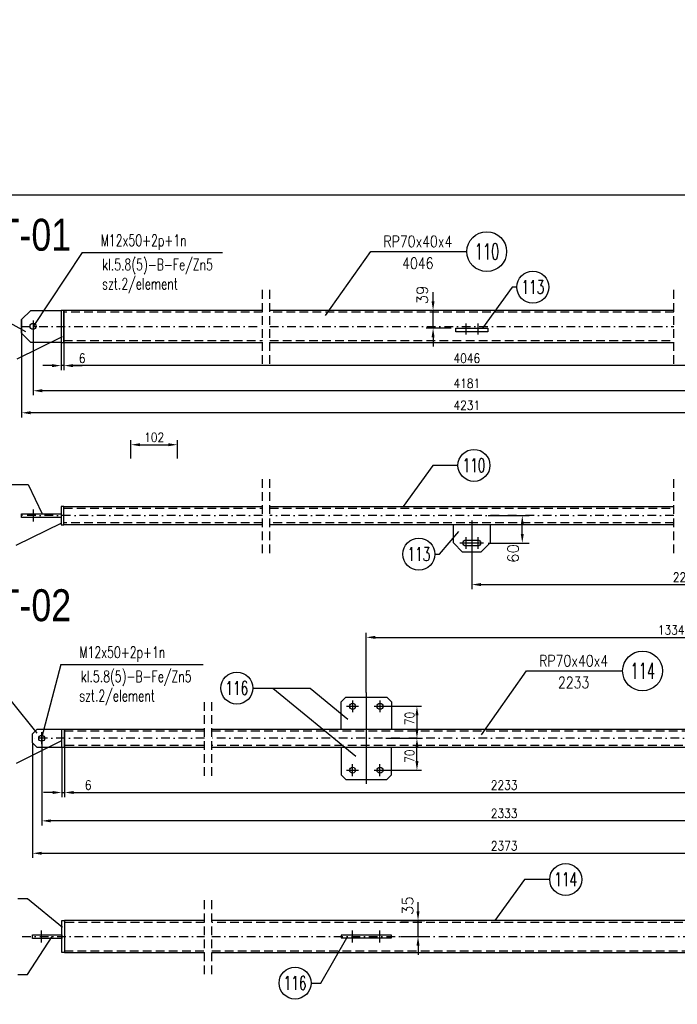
# Model space of a CAD drawing. Header units: millimetres. Extents: x -34919 to 306996, y -293018 to -145733.
# Tile 108 of 256: x 81070 to 82509, y -215028 to -212871. Entities that reach past the tile are written whole.
import ezdxf
from ezdxf.enums import TextEntityAlignment as Align
from ezdxf.lldxf.tags import DXFTag

# ---------------------------------------------------------------- set-up
doc = ezdxf.new("R2010")
doc.units = ezdxf.units.MM
doc.header["$LTSCALE"] = 3
doc.linetypes.add('DASHDOT', pattern=[25.4, 12.7, -6.35, 0, -6.35])
doc.linetypes.add('HIDDEN', pattern=[9.525, 6.35, -3.175])
for name, color, linetype in [('0_18', 4, 'Continuous'), ('CIENKA', 4, 'Continuous'), ('K-wypełnienia', 8, 'Continuous'), ('LAYER0', 7, 'Continuous'), ('OSIE_SYSTEMU', 4, 'CENTER'), ('PROFILE', 2, 'Continuous'), ('Prz', 5, 'Continuous'), ('slupki', 7, 'Continuous'), ('TROJKAT', 21, 'Continuous')]:
    doc.layers.add(name, color=color, linetype=linetype)
doc.layers.add('OPISY', color=2, linetype='Continuous', lineweight=13)
doc.layers.add('SIATKA', color=5, linetype='Continuous', lineweight=18)
doc.styles.add('ARIAL', font='arial.ttf', dxfattribs={"width": 0.7, "height": 300})
doc.styles.add('NOVE3', font='romans.shx', dxfattribs={"width": 0.7})
doc.styles.add('R20', font='romans.shx', dxfattribs={"width": 0.85})
doc.styles.add('R50', font='romans.shx', dxfattribs={"width": 0.85, "height": 50})
doc.styles.add('ROMANS', font='romans.shx')
doc.styles.add('WYMIARY', font='ROMANS.shx', dxfattribs={"width": 0.75, "oblique": 15})
tags = doc.linetypes.add('CENTER', pattern=[2, 1.25, -0.25, 0.25, -0.25]).pattern_tags.tags
tags[10:11] = [DXFTag(74, 4), DXFTag(75, 0), DXFTag(340, '0'), DXFTag(46, 1.0), DXFTag(50, 0.0), DXFTag(44, 0.0), DXFTag(45, 0.0)]
tags[8:9] = [DXFTag(74, 4), DXFTag(75, 0), DXFTag(340, '0'), DXFTag(46, 1.0), DXFTag(50, 0.0), DXFTag(44, 0.0), DXFTag(45, 0.0)]
tags[6:7] = [DXFTag(74, 4), DXFTag(75, 0), DXFTag(340, '0'), DXFTag(46, 1.0), DXFTag(50, 0.0), DXFTag(44, 0.0), DXFTag(45, 0.0)]
tags[4:5] = [DXFTag(74, 4), DXFTag(75, 0), DXFTag(340, '0'), DXFTag(46, 1.0), DXFTag(50, 0.0), DXFTag(44, 0.0), DXFTag(45, 0.0)]
doc.dimstyles.new('NORM10', dxfattribs={"dimscale": 10, "dimtxt": 2.4, "dimasz": 2, "dimexe": 1.5, "dimexo": 1, "dimgap": 0.8, "dimtad": 1, "dimzin": 12, "dimdsep": 46, "dimtxsty": 'ROMANS', "dimcen": 1.5, "dimdle": 1, "dimclrd": 4, "dimclre": 4, "dimclrt": 3, "dimadec": 0, "dimazin": 0, "dimtfac": 1, "dimtdec": 0, "dimtmove": 2, "dimatfit": 3, "dimfxl": 1, "dimtolj": 1, "dimtzin": 0, "dimarcsym": 0})
doc.dimstyles.new('Skala 1_10', dxfattribs={"dimscale": 10, "dimtxt": 2, "dimasz": 2, "dimexe": 1, "dimexo": 0, "dimtad": 1, "dimdec": 0, "dimdsep": 46, "dimtxsty": 'R20', "dimcen": 0, "dimclrd": 4, "dimclre": 4, "dimclrt": 3, "dimadec": 0, "dimazin": 0, "dimtfac": 1, "dimtdec": 0, "dimtix": 1, "dimtmove": 0, "dimatfit": 2, "dimfxl": 1, "dimtolj": 1, "dimtzin": 0, "dimarcsym": 0})

# ---------------------------------------------------------------- blocks, each defined once
blk = doc.blocks.new('*D49')
at = {"layer": 'Defpoints', "color": 0, "transparency": 16777216}
for p in [(81098.7, -213543.1, 0), (82971.9, -213543.1, 0), (81098.7, -213684.1)]:
    blk.add_point(p, dxfattribs=at)
at = {"layer": 'SIATKA', "color": 4, "lineweight": -2, "transparency": 16777216}
for p, q in [((81098.7, -213543.1), (81098.7, -213694.1)), ((82971.9, -213543.1), (82971.9, -213694.1)), ((82951.9, -213684.1), (81118.7, -213684.1))]:
    blk.add_line(p, q, dxfattribs=at)
at = {"layer": 'SIATKA', "color": 4, "transparency": 16777216}
for points in [[(81118.7, -213680.7), (81118.7, -213687.4), (81098.7, -213684.1)], [(82951.9, -213680.7), (82951.9, -213687.4), (82971.9, -213684.1)]]:
    blk.add_solid(points, dxfattribs=at)
at = {"layer": 'SIATKA', "color": 3, "transparency": 16777216, "insert": (82048, -213667.8), "char_height": 20, "attachment_point": 5, "style": 'R20'}
blk.add_mtext('\\A1;4181', dxfattribs=at)
blk = doc.blocks.new('*D50')
at = {"layer": 'Defpoints', "color": 0, "transparency": 16777216}
for p in [(81073.7, -213528.1), (82996.9, -213528.1), (81073.7, -213732.3)]:
    blk.add_point(p, dxfattribs=at)
at = {"layer": 'SIATKA', "color": 4, "lineweight": -2, "transparency": 16777216}
for p, q in [((81073.7, -213528.1), (81073.7, -213742.3)), ((82996.9, -213528.1), (82996.9, -213742.3)), ((82976.9, -213732.3), (81093.7, -213732.3))]:
    blk.add_line(p, q, dxfattribs=at)
at = {"layer": 'SIATKA', "color": 4, "transparency": 16777216}
for points in [[(81093.7, -213728.9), (81093.7, -213735.6), (81073.7, -213732.3)], [(82976.9, -213728.9), (82976.9, -213735.6), (82996.9, -213732.3)]]:
    blk.add_solid(points, dxfattribs=at)
at = {"layer": 'SIATKA', "color": 3, "transparency": 16777216, "insert": (82048, -213716), "char_height": 20, "attachment_point": 5, "style": 'R20'}
blk.add_mtext('\\A1;4231', dxfattribs=at)
blk = doc.blocks.new('*D51')
at = {"layer": 'Defpoints', "color": 0, "linetype": 'Continuous', "transparency": 16777216}
for p in [(81166.2, -213578.1, 0), (82904.4, -213578.1, 0), (81166.2, -213629)]:
    blk.add_point(p, dxfattribs=at)
at = {"layer": 'PROFILE', "color": 4, "linetype": 'Continuous', "lineweight": -2, "transparency": 16777216}
for p, q in [((81166.2, -213579), (81166.2, -213639)), ((82904.4, -213579), (82904.4, -213639)), ((82884.4, -213629), (81186.2, -213629))]:
    blk.add_line(p, q, dxfattribs=at)
at = {"layer": 'PROFILE', "color": 4, "linetype": 'Continuous', "transparency": 16777216}
for points in [[(81186.2, -213625.7), (81186.2, -213632.4), (81166.2, -213629)], [(82884.4, -213625.7), (82884.4, -213632.4), (82904.4, -213629)]]:
    blk.add_solid(points, dxfattribs=at)
at = {"layer": 'PROFILE', "color": 3, "linetype": 'Continuous', "transparency": 16777216, "insert": (82048, -213612.8), "char_height": 20, "attachment_point": 5, "style": 'R20'}
blk.add_mtext('\\A1;4046', dxfattribs=at)
blk = doc.blocks.new('*D52')
at = {"color": 4, "lineweight": -2, "transparency": 16777216}
for p, q in [((81160.2, -213579), (81160.2, -213639)), ((81166.2, -213579), (81166.2, -213639)), ((81140.2, -213629), (81120.2, -213629)), ((81166.2, -213629), (81160.2, -213629)), ((81186.2, -213629), (81206.2, -213629))]:
    blk.add_line(p, q, dxfattribs=at)
at = {"color": 4, "transparency": 16777216}
for points in [[(81140.2, -213625.7), (81140.2, -213632.4), (81160.2, -213629)], [(81186.2, -213625.7), (81186.2, -213632.4), (81166.2, -213629)]]:
    blk.add_solid(points, dxfattribs=at)
at = {"layer": 'Defpoints', "color": 0, "transparency": 16777216}
for p in [(81160.2, -213578.1), (81166.2, -213578.1, 0), (81160.2, -213629)]:
    blk.add_point(p, dxfattribs=at)
at = {"color": 3, "transparency": 16777216, "insert": (81206.2, -213612.8), "char_height": 20, "attachment_point": 5, "style": 'R20'}
blk.add_mtext('\\A1;6', dxfattribs=at)
blk = doc.blocks.new('*D55')
at = {"layer": 'Defpoints', "color": 0, "transparency": 16777216}
for p in [(82084.9, -213957.5, 0), (82169.4, -213957.5), (82084.9, -214017.5)]:
    blk.add_point(p, dxfattribs=at)
at = {"layer": 'LAYER0', "color": 4, "lineweight": -2, "transparency": 16777216}
for p, q in [((82094.9, -213957.5), (82184.4, -213957.5)), ((82169.4, -213997.5), (82169.4, -213977.5)), ((82094.9, -214017.5), (82184.4, -214017.5))]:
    blk.add_line(p, q, dxfattribs=at)
at = {"layer": 'LAYER0', "color": 4, "transparency": 16777216}
for points in [[(82166.1, -213977.5), (82172.8, -213977.5), (82169.4, -213957.5)], [(82166.1, -213997.5), (82172.8, -213997.5), (82169.4, -214017.5)]]:
    blk.add_solid(points, dxfattribs=at)
at = {"layer": 'LAYER0', "color": 3, "transparency": 16777216, "insert": (82149.4, -214040.5), "char_height": 24, "attachment_point": 5, "rotation": 90, "style": 'ROMANS'}
blk.add_mtext('\\A1;60', dxfattribs=at)
blk = doc.blocks.new('*D66')
at = {"layer": 'Defpoints', "color": 0, "transparency": 16777216}
for p in [(81117.6, -214445.1, 0), (83142.3, -214445.1, 0), (81117.6, -214626)]:
    blk.add_point(p, dxfattribs=at)
at = {"layer": 'SIATKA', "color": 4, "lineweight": -2, "transparency": 16777216}
for p, q in [((81117.6, -214445.1), (81117.6, -214636)), ((83142.3, -214445.1), (83142.3, -214636)), ((83122.3, -214626), (81137.6, -214626))]:
    blk.add_line(p, q, dxfattribs=at)
at = {"layer": 'SIATKA', "color": 4, "transparency": 16777216}
for points in [[(81137.6, -214622.7), (81137.6, -214629.3), (81117.6, -214626)], [(83122.3, -214622.7), (83122.3, -214629.3), (83142.3, -214626)]]:
    blk.add_solid(points, dxfattribs=at)
at = {"layer": 'SIATKA', "color": 3, "transparency": 16777216, "insert": (82129.9, -214609.7), "char_height": 20, "attachment_point": 5, "style": 'R20'}
blk.add_mtext('\\A1;2333', dxfattribs=at)
blk = doc.blocks.new('*D67')
at = {"layer": 'Defpoints', "color": 0, "transparency": 16777216}
for p in [(81167.6, -214465.1), (83092.3, -214465.1), (83092.3, -214563.9)]:
    blk.add_point(p, dxfattribs=at)
at = {"layer": 'SIATKA', "color": 4, "lineweight": -2, "transparency": 16777216}
for p, q in [((81167.6, -214465.1), (81167.6, -214573.9)), ((83092.3, -214465.1), (83092.3, -214573.9)), ((81187.6, -214563.9), (83072.3, -214563.9))]:
    blk.add_line(p, q, dxfattribs=at)
at = {"layer": 'SIATKA', "color": 4, "transparency": 16777216}
for points in [[(81187.6, -214560.6), (81187.6, -214567.2), (81167.6, -214563.9)], [(83072.3, -214560.6), (83072.3, -214567.2), (83092.3, -214563.9)]]:
    blk.add_solid(points, dxfattribs=at)
at = {"layer": 'SIATKA', "color": 3, "transparency": 16777216, "insert": (82129.9, -214547.7), "char_height": 20, "attachment_point": 5, "style": 'R20'}
blk.add_mtext('\\A1;2233', dxfattribs=at)
blk = doc.blocks.new('*D69')
at = {"layer": 'Defpoints', "color": 0, "transparency": 16777216}
for p in [(81161.6, -214465.1), (81167.6, -214465.1), (81167.6, -214563.9)]:
    blk.add_point(p, dxfattribs=at)
at = {"layer": 'SIATKA', "color": 4, "lineweight": -2, "transparency": 16777216}
for p, q in [((81161.6, -214465.1), (81161.6, -214573.9)), ((81167.6, -214465.1), (81167.6, -214573.9)), ((81141.6, -214563.9), (81121.6, -214563.9)), ((81161.6, -214563.9), (81167.6, -214563.9)), ((81187.6, -214563.9), (81230.6, -214563.9))]:
    blk.add_line(p, q, dxfattribs=at)
at = {"layer": 'SIATKA', "color": 4, "transparency": 16777216}
for points in [[(81141.6, -214560.6), (81141.6, -214567.2), (81161.6, -214563.9)], [(81187.6, -214560.6), (81187.6, -214567.2), (81167.6, -214563.9)]]:
    blk.add_solid(points, dxfattribs=at)
at = {"layer": 'SIATKA', "color": 3, "transparency": 16777216, "insert": (81219.1, -214547.7), "char_height": 20, "attachment_point": 5, "style": 'R20'}
blk.add_mtext('\\A1;6', dxfattribs=at)
blk = doc.blocks.new('*D70')
at = {"layer": 'Defpoints', "color": 0, "transparency": 16777216}
for p in [(81097.6, -214455.1), (83162.3, -214455.1), (83162.3, -214697)]:
    blk.add_point(p, dxfattribs=at)
at = {"layer": 'SIATKA', "color": 4, "lineweight": -2, "transparency": 16777216}
for p, q in [((81097.6, -214455.1), (81097.6, -214707)), ((83162.3, -214455.1), (83162.3, -214707)), ((81117.6, -214697), (83142.3, -214697))]:
    blk.add_line(p, q, dxfattribs=at)
at = {"layer": 'SIATKA', "color": 4, "transparency": 16777216}
for points in [[(81117.6, -214693.7), (81117.6, -214700.3), (81097.6, -214697)], [(83142.3, -214693.7), (83142.3, -214700.3), (83162.3, -214697)]]:
    blk.add_solid(points, dxfattribs=at)
at = {"layer": 'SIATKA', "color": 3, "transparency": 16777216, "insert": (82129.9, -214680.7), "char_height": 20, "attachment_point": 5, "style": 'R20'}
blk.add_mtext('\\A1;2373', dxfattribs=at)
blk = doc.blocks.new('*D71')
at = {"layer": 'Defpoints', "color": 0, "transparency": 16777216}
for p in [(83162.3, -214224.2), (81827.9, -214345.1), (83162.3, -214435.1)]:
    blk.add_point(p, dxfattribs=at)
at = {"layer": 'LAYER0', "color": 4, "lineweight": -2, "transparency": 16777216}
for p, q in [((81827.9, -214345.1), (81827.9, -214214.2)), ((81847.9, -214224.2), (83142.3, -214224.2)), ((83162.3, -214435.1), (83162.3, -214214.2))]:
    blk.add_line(p, q, dxfattribs=at)
at = {"layer": 'LAYER0', "color": 4, "transparency": 16777216}
for points in [[(81847.9, -214220.8), (81847.9, -214227.5), (81827.9, -214224.2)], [(83142.3, -214220.8), (83142.3, -214227.5), (83162.3, -214224.2)]]:
    blk.add_solid(points, dxfattribs=at)
at = {"layer": 'LAYER0', "color": 3, "transparency": 16777216, "insert": (82495.1, -214207.9), "char_height": 20, "attachment_point": 5, "style": 'R20'}
blk.add_mtext('\\A1;1334', dxfattribs=at)
blk = doc.blocks.new('*D72')
at = {"layer": 'Defpoints', "color": 0, "transparency": 16777216}
for p in [(81870.9, -214445.1, 0), (81938.9, -214445.1), (81870.9, -214515.1)]:
    blk.add_point(p, dxfattribs=at)
at = {"layer": 'LAYER0', "color": 4, "lineweight": -2, "transparency": 16777216}
for p, q in [((81870.9, -214445.1), (81948.9, -214445.1)), ((81938.9, -214495.1), (81938.9, -214465.1)), ((81870.9, -214515.1), (81948.9, -214515.1))]:
    blk.add_line(p, q, dxfattribs=at)
at = {"layer": 'LAYER0', "color": 4, "transparency": 16777216}
for points in [[(81935.6, -214465.1), (81942.3, -214465.1), (81938.9, -214445.1)], [(81935.6, -214495.1), (81942.3, -214495.1), (81938.9, -214515.1)]]:
    blk.add_solid(points, dxfattribs=at)
at = {"layer": 'LAYER0', "color": 3, "transparency": 16777216, "insert": (81922.7, -214484.4), "char_height": 20, "attachment_point": 5, "rotation": 90, "style": 'R20'}
blk.add_mtext('\\A1;70', dxfattribs=at)
blk = doc.blocks.new('*D93')
at = {"layer": 'Defpoints', "color": 0, "transparency": 16777216}
for p in [(82996.9, -213961.5), (82058.9, -214057.5), (82996.9, -214108.6)]:
    blk.add_point(p, dxfattribs=at)
at = {"layer": 'LAYER0', "color": 4, "lineweight": -2, "transparency": 16777216}
for p, q in [((82996.9, -213961.5), (82996.9, -214118.6)), ((82058.9, -214057.5), (82058.9, -214118.6)), ((82078.9, -214108.6), (82976.9, -214108.6))]:
    blk.add_line(p, q, dxfattribs=at)
at = {"layer": 'LAYER0', "color": 4, "transparency": 16777216}
for points in [[(82078.9, -214105.2), (82078.9, -214111.9), (82058.9, -214108.6)], [(82976.9, -214105.2), (82976.9, -214111.9), (82996.9, -214108.6)]]:
    blk.add_solid(points, dxfattribs=at)
at = {"layer": 'LAYER0', "color": 3, "transparency": 16777216, "insert": (82527.9, -214092.3), "char_height": 20, "attachment_point": 5, "style": 'R20'}
blk.add_mtext('\\A1;2265', dxfattribs=at)
blk = doc.blocks.new('*D94')
at = {"layer": 'Defpoints', "color": 0, "transparency": 16777216}
for p in [(81893.9, -214844.3), (81941.3, -214844.3), (81893.9, -214879.3)]:
    blk.add_point(p, dxfattribs=at)
at = {"layer": 'LAYER0', "color": 4, "lineweight": -2, "transparency": 16777216}
for p, q in [((81941.3, -214824.3), (81941.3, -214804.3)), ((81903.9, -214844.3), (81956.3, -214844.3)), ((81941.3, -214879.3), (81941.3, -214844.3)), ((81903.9, -214879.3), (81956.3, -214879.3)), ((81941.3, -214899.3), (81941.3, -214919.3))]:
    blk.add_line(p, q, dxfattribs=at)
at = {"layer": 'LAYER0', "color": 4, "transparency": 16777216}
for points in [[(81937.9, -214824.3), (81944.6, -214824.3), (81941.3, -214844.3)], [(81937.9, -214899.3), (81944.6, -214899.3), (81941.3, -214879.3)]]:
    blk.add_solid(points, dxfattribs=at)
at = {"layer": 'LAYER0', "color": 3, "transparency": 16777216, "insert": (81918.6, -214811.7), "char_height": 24, "attachment_point": 5, "rotation": 90, "style": 'ROMANS'}
blk.add_mtext('\\A1;35', dxfattribs=at)
blk = doc.blocks.new('*D97')
at = {"layer": 'Defpoints', "color": 0, "transparency": 16777216}
for p in [(81974.2, -213508.1), (82016.9, -213508.1), (82023.9, -213547.1)]:
    blk.add_point(p, dxfattribs=at)
at = {"layer": 'LAYER0', "color": 4, "lineweight": -2, "transparency": 16777216}
for p, q in [((81974.2, -213488.1), (81974.2, -213468.1)), ((82006.9, -213508.1), (81959.2, -213508.1)), ((81974.2, -213547.1), (81974.2, -213508.1)), ((82013.9, -213547.1), (81959.2, -213547.1)), ((81974.2, -213567.1), (81974.2, -213587.1))]:
    blk.add_line(p, q, dxfattribs=at)
at = {"layer": 'LAYER0', "color": 4, "transparency": 16777216}
for points in [[(81970.9, -213488.1), (81977.5, -213488.1), (81974.2, -213508.1)], [(81970.9, -213567.1), (81977.5, -213567.1), (81974.2, -213547.1)]]:
    blk.add_solid(points, dxfattribs=at)
at = {"layer": 'LAYER0', "color": 3, "transparency": 16777216, "insert": (81950.5, -213474.4), "char_height": 24, "attachment_point": 5, "rotation": 90, "style": 'ROMANS'}
blk.add_mtext('\\A1;39', dxfattribs=at)
blk = doc.blocks.new('*D101')
at = {"layer": 'Defpoints', "color": 0, "transparency": 16777216}
for p in [(81414.6, -213802.3), (81312.9, -213832.6), (81414.6, -213832.6)]:
    blk.add_point(p, dxfattribs=at)
at = {"layer": 'SIATKA', "color": 4, "lineweight": -2, "transparency": 16777216}
for p, q in [((81312.9, -213832.6), (81312.9, -213792.3)), ((81414.6, -213832.6), (81414.6, -213792.3)), ((81332.9, -213802.3), (81394.6, -213802.3))]:
    blk.add_line(p, q, dxfattribs=at)
at = {"layer": 'SIATKA', "color": 4, "transparency": 16777216}
for points in [[(81332.9, -213798.9), (81332.9, -213805.6), (81312.9, -213802.3)], [(81394.6, -213798.9), (81394.6, -213805.6), (81414.6, -213802.3)]]:
    blk.add_solid(points, dxfattribs=at)
at = {"layer": 'SIATKA', "color": 3, "transparency": 16777216, "insert": (81363.7, -213786), "char_height": 20, "attachment_point": 5, "style": 'R20'}
blk.add_mtext('\\A1;102', dxfattribs=at)
blk = doc.blocks.new('*D102')
at = {"layer": 'Defpoints', "color": 0, "transparency": 16777216}
for p in [(81870.9, -214375.1), (81870.9, -214445.1, 0), (81938.9, -214445.1)]:
    blk.add_point(p, dxfattribs=at)
at = {"layer": 'LAYER0', "color": 4, "lineweight": -2, "transparency": 16777216}
for p, q in [((81870.9, -214375.1), (81948.9, -214375.1)), ((81938.9, -214395.1), (81938.9, -214425.1)), ((81870.9, -214445.1), (81948.9, -214445.1))]:
    blk.add_line(p, q, dxfattribs=at)
at = {"layer": 'LAYER0', "color": 4, "transparency": 16777216}
for points in [[(81935.6, -214395.1), (81942.3, -214395.1), (81938.9, -214375.1)], [(81935.6, -214425.1), (81942.3, -214425.1), (81938.9, -214445.1)]]:
    blk.add_solid(points, dxfattribs=at)
at = {"layer": 'LAYER0', "color": 3, "transparency": 16777216, "insert": (81922.7, -214401.5), "char_height": 20, "attachment_point": 5, "rotation": 90, "style": 'R20'}
blk.add_mtext('\\A1;70', dxfattribs=at)

msp = doc.modelspace()

# ---------------------------------------------------------------- linework, layer by layer
at = {"color": 4}
for p, q in [((81738.874, -213518.972, 0), (81837.818, -213379.382, 0)), ((81837.818, -213379.382, 0), (82048.113, -213379.382, 0)), ((82079.822, -214437.295, 0), (82178.765, -214297.705, 0)), ((82178.765, -214297.705, 0), (82389.06, -214297.705, 0))]:
    msp.add_line(p, q, dxfattribs=at)
at = {"color": 6, "elevation": 0}
for points in [[(81093.736, -213508.069), (81160.236, -213508.069), (81160.236, -213578.069), (81093.736, -213578.069), (81073.736, -213558.069), (81073.736, -213528.069)], [(81166.236, -213508.069), (81160.236, -213508.069), (81160.236, -213578.069), (81166.236, -213578.069)], [(82093.892, -213547.069), (82093.892, -213555.069), (82023.892, -213555.069), (82023.892, -213547.069)], [(81160.236, -213977.451), (81166.236, -213977.451), (81166.236, -213937.451), (81160.236, -213937.451)], [(81160.236, -213961.451), (81073.736, -213961.451), (81073.736, -213953.451), (81160.236, -213953.451)], [(81167.56, -214425.081), (81167.56, -214465.081), (81161.56, -214465.081), (81161.56, -214425.081)], [(81167.56, -214844.317), (81167.56, -214914.317), (81161.56, -214914.317), (81161.56, -214844.317)]]:
    msp.add_lwpolyline(points, close=True, dxfattribs=at)
for points in [[(82098.892, -213977.451), (82098.892, -214017.451), (82078.892, -214037.451), (82038.892, -214037.451), (82018.892, -214017.451), (82018.892, -213977.451)], [(81772.942, -214425.081), (81772.942, -214365.081), (81782.942, -214355.081), (81872.942, -214355.081), (81882.942, -214365.081), (81882.942, -214425.081)], [(81161.56, -214465.081), (81107.56, -214465.081), (81097.56, -214455.081), (81097.56, -214435.081), (81107.56, -214425.081), (81161.56, -214425.081)], [(81772.942, -214465.081), (81772.942, -214525.081), (81782.942, -214535.081), (81872.942, -214535.081), (81882.942, -214525.081), (81882.942, -214465.081)], [(81161.56, -214883.317), (81097.56, -214883.317), (81097.56, -214875.317), (81161.56, -214875.317), (81161.56, -214883.317)], [(81772.942, -214882.317), (81882.942, -214882.317), (81882.942, -214876.317), (81772.942, -214876.317), (81772.942, -214882.317)]]:
    msp.add_lwpolyline(points, dxfattribs=at)
msp.add_lwpolyline([(82045.892, -214010.951), (82071.892, -214010.951, -1), (82071.892, -214023.951), (82045.892, -214023.951, -1)], format="xyb", close=True, dxfattribs=at)
at = {"color": 4}
for centre in [(82192.529, -213457.078), (82063.7, -213847.46), (81943.137, -214041.906, 0), (81544.633, -214335.197, 0), (82264.428, -214754.326), (81672.102, -214981.225, 0)]:
    msp.add_circle(centre, 35, dxfattribs=at)
at = {"color": 6}
for centre in [(81098.736, -213543.069), (81797.942, -214375.081, 0), (81857.942, -214375.081, 0), (81117.56, -214445.081, 0), (81797.942, -214515.081, 0), (81857.942, -214515.081, 0)]:
    msp.add_circle(centre, 6.5, dxfattribs=at)
at = {"layer": '0_18', "linetype": 'Continuous'}
for p, q in [((81206.147, -213381.572, 0), (81098.736, -213543.069, 0)), ((81159.487, -214283.584, 0), (81117.56, -214445.081, 0))]:
    msp.add_line(p, q, dxfattribs=at)
at = {"layer": 'CIENKA', "linetype": 'Continuous'}
for p, q in [((82147.128, -213457.078), (82082.114, -213547.069)), ((82157.529, -213457.078), (82147.128, -213457.078)), ((81063.879, -213614.111), (81163.119, -213564.991, 0)), ((81973.436, -213847.46), (81908.422, -213937.451)), ((82028.7, -213847.46), (81973.436, -213847.46)), ((81029.479, -213889.074, 0), (81087.952, -213889.074, 0)), ((81062.124, -214022.401), (81161.364, -213973.281, 0)), ((81988.537, -214041.906, 0), (82030.352, -213992.537, 0)), ((81978.137, -214041.906, 0), (81988.537, -214041.906, 0)), ((81579.633, -214335.197, 0), (81705.346, -214335.197, 0)), ((81623.815, -214335.197, 0), (81805.095, -214484.35, 0)), ((81705.346, -214335.197, 0), (81787.79, -214403.03, 0)), ((81051.053, -214364.196, 0), (81106.631, -214433.91, 0)), ((81062.32, -214499.348), (81161.56, -214450.228, 0)), ((82174.163, -214754.326), (82109.149, -214844.317)), ((82229.428, -214754.326), (82174.163, -214754.326)), ((81065.275, -214796.354, 0), (81086.686, -214796.354, 0)), ((81086.686, -214796.354, 0), (81163.416, -214858.854, 0)), ((81086.686, -214962.28, 0), (81140.81, -214879.317, 0)), ((81728.513, -214981.225, 0), (81785.287, -214882.317, 0)), ((81065.275, -214962.28, 0), (81086.686, -214962.28, 0)), ((81707.102, -214981.225, 0), (81728.513, -214981.225, 0))]:
    msp.add_line(p, q, dxfattribs=at)
at = {"layer": 'CIENKA', "linetype": 'Continuous', "elevation": 0, "flags": 128}
for points in [[(81033.275, -213527.152), (81081.828, -213554.67)], [(81087.952, -213889.074), (81118.991, -213953.451)]]:
    msp.add_lwpolyline(points, dxfattribs=at)
at = {"layer": 'K-wypełnienia', "color": 1, "linetype": 'Continuous'}
for centre in [(82091.679, -213379.382, 0), (82432.626, -214297.705, 0)]:
    msp.add_circle(centre, 43.566, dxfattribs=at)
at = {"layer": 'OSIE_SYSTEMU', "color": 4, "elevation": 0, "flags": 128}
for points in [[(82058.892, -213968.088), (82058.892, -214057.451)], [(82032.892, -214017.451), (82058.892, -214017.451)], [(82058.892, -214017.451), (82084.892, -214017.451)], [(81827.942, -214345.081), (81827.942, -214545.081)]]:
    msp.add_lwpolyline(points, dxfattribs=at)
at = {"layer": 'PROFILE', "color": 2, "linetype": 'Continuous', "elevation": 0}
for points in [[(81601.239, -213508.069), (81166.236, -213508.069), (81166.236, -213578.069), (81601.239, -213578.069)], [(82500.855, -213508.069), (81616.929, -213508.069)], [(81616.929, -213578.069), (82500.855, -213578.069)], [(81166.236, -213977.451), (81166.236, -213937.451), (81601.239, -213937.451)], [(81616.929, -213937.451), (82500.855, -213937.451)], [(81601.239, -213977.451), (81166.236, -213977.451)], [(82500.855, -213977.451), (81616.929, -213977.451)], [(81167.56, -214465.081), (81167.56, -214425.081), (81474.271, -214425.081)], [(81489.961, -214425.081), (83092.272, -214425.081)], [(81474.271, -214465.081), (81167.56, -214465.081)], [(83092.272, -214465.081), (81489.961, -214465.081)]]:
    msp.add_lwpolyline(points, dxfattribs=at)
at = {"layer": 'PROFILE', "color": 2, "linetype": 'Continuous'}
for points in [[(81474.271, -214844.317), (81167.56, -214844.317), (81167.56, -214914.317), (81474.271, -214914.317)], [(83092.272, -214844.317), (81489.961, -214844.317)], [(81489.961, -214914.317), (83092.272, -214914.317)]]:
    msp.add_lwpolyline(points, dxfattribs=at)
at = {"layer": 'Prz'}
msp.add_lwpolyline([(80568.865, -217354.808), (80568.865, -213254.808), (83468.865, -213254.808), (83468.865, -217354.808)], close=True, dxfattribs=at)
at = {"layer": 'slupki', "linetype": 'HIDDEN'}
for p, q in [((81601.239, -213625.316), (81601.239, -213460.095)), ((81601.239, -213625.316), (81601.239, -213460.095)), ((81616.929, -213625.316), (81616.929, -213460.095)), ((81616.929, -213625.316), (81616.929, -213460.095)), ((82500.855, -213625.316), (82500.855, -213460.095)), ((82500.855, -213625.316), (82500.855, -213460.095)), ((82500.855, -213625.316), (82500.855, -213460.095)), ((81601.239, -213512.069), (81166.236, -213512.069)), ((82500.855, -213512.069), (81616.929, -213512.069)), ((81166.236, -213574.069), (81601.239, -213574.069)), ((81616.929, -213574.069), (82500.855, -213574.069)), ((81601.239, -214039.697, 0), (81601.239, -213874.477, 0)), ((81601.239, -214039.697), (81601.239, -213874.477)), ((81616.929, -214039.697, 0), (81616.929, -213874.477, 0)), ((81616.929, -214039.697), (81616.929, -213874.477)), ((82500.855, -214039.697, 0), (82500.855, -213874.477, 0)), ((82500.855, -214039.697), (82500.855, -213874.477)), ((82500.855, -214039.697, 0), (82500.855, -213874.477, 0)), ((81474.271, -214527.691, 0), (81474.271, -214362.47, 0)), ((81474.271, -214527.691, 0), (81474.271, -214362.47, 0)), ((81474.271, -214527.691, 0), (81474.271, -214362.47, 0)), ((81489.961, -214527.691, 0), (81489.961, -214362.47, 0)), ((81489.961, -214527.691, 0), (81489.961, -214362.47, 0)), ((81489.961, -214527.691, 0), (81489.961, -214362.47, 0)), ((81474.271, -214961.927, 0), (81474.271, -214796.707, 0)), ((81474.271, -214961.927), (81474.271, -214796.707)), ((81474.271, -214961.927, 0), (81474.271, -214796.707, 0)), ((81489.961, -214961.927, 0), (81489.961, -214796.707, 0)), ((81489.961, -214961.927), (81489.961, -214796.707)), ((81489.961, -214961.927, 0), (81489.961, -214796.707, 0)), ((81474.271, -214848.317), (81167.56, -214848.317)), ((83092.272, -214848.317), (81489.961, -214848.317)), ((81167.56, -214910.317), (81474.271, -214910.317)), ((81489.961, -214910.317), (83092.272, -214910.317))]:
    msp.add_line(p, q, dxfattribs=at)
at = {"layer": 'slupki', "color": 4, "linetype": 'DASHDOT', "ltscale": 0.5}
for p, q in [((81073.736, -213543.069), (81601.239, -213543.069)), ((81616.929, -213543.069), (82500.855, -213543.069)), ((81601.239, -213957.451), (81073.736, -213957.451)), ((82500.855, -213957.451), (81616.929, -213957.451)), ((81474.271, -214445.081, 0), (81097.56, -214445.081, 0)), ((83162.272, -214445.081, 0), (81489.961, -214445.081, 0)), ((81075.06, -214879.317), (81474.271, -214879.317)), ((81489.961, -214879.317), (83178.772, -214879.317))]:
    msp.add_line(p, q, dxfattribs=at)
at = {"layer": 'slupki', "color": 4, "linetype": 'DASHDOT', "elevation": 0}
for points in [[(81098.736, -213530.069), (81098.736, -213556.069)], [(81098.736, -213944.451), (81098.736, -213970.451)], [(82045.892, -214004.451), (82045.892, -214030.451)], [(82071.892, -214004.451), (82071.892, -214030.451)], [(81117.56, -214432.081), (81117.56, -214458.081)]]:
    msp.add_lwpolyline(points, dxfattribs=at)
at = {"layer": 'slupki', "color": 4, "linetype": 'DASHDOT', "elevation": 0, "flags": 128}
for points in [[(82045.892, -213537.069), (82045.892, -213561.069)], [(82071.892, -213537.069), (82071.892, -213561.069)], [(81784.942, -214375.081), (81810.942, -214375.081)], [(81797.942, -214362.081), (81797.942, -214388.081)], [(81844.942, -214375.081), (81870.942, -214375.081)], [(81857.942, -214362.081), (81857.942, -214388.081)], [(81797.942, -214528.081), (81797.942, -214502.081)], [(81857.942, -214528.081), (81857.942, -214502.081)], [(81784.942, -214515.081), (81810.942, -214515.081)], [(81844.942, -214515.081), (81870.942, -214515.081)], [(81117.56, -214892.317), (81117.56, -214866.317)], [(81797.942, -214892.317), (81797.942, -214866.317)], [(81857.942, -214892.317), (81857.942, -214866.317)]]:
    msp.add_lwpolyline(points, dxfattribs=at)
at = {"layer": 'slupki', "linetype": 'HIDDEN', "elevation": 0}
for points in [[(81166.236, -213941.451), (81601.239, -213941.451)], [(81616.929, -213941.451), (82500.855, -213941.451)], [(81601.239, -213973.451), (81166.236, -213973.451)], [(82500.855, -213973.451), (81616.929, -213973.451)], [(81167.56, -214429.081), (81474.271, -214429.081)], [(81489.961, -214429.081), (83092.272, -214429.081)], [(81474.271, -214461.081), (81167.56, -214461.081)], [(83092.272, -214461.081), (81489.961, -214461.081)]]:
    msp.add_lwpolyline(points, dxfattribs=at)
at = {"layer": 'TROJKAT', "color": 4, "linetype": 'Continuous'}
for p, q in [((81206.147, -213381.572, 0), (81513.195, -213381.572, 0)), ((81159.487, -214283.584, 0), (81470.727, -214283.584, 0))]:
    msp.add_line(p, q, dxfattribs=at)

# ---------------------------------------------------------------- texts
at = {"color": 3, "style": 'WYMIARY', "width": 0.65}
for s, p in [('113', (82192.529, -213457.078)), ('110', (82063.7, -213847.46)), ('113', (81943.137, -214041.906, 0)), ('116', (81544.633, -214335.197, 0)), ('114', (82264.428, -214754.326)), ('116', (81672.102, -214981.225, 0))]:
    msp.add_text(s, height=30, dxfattribs=at).set_placement(p, align=Align.MIDDLE)
at = {"color": 20, "insert": (33837.901, -182331.101), "char_height": 300, "width": 16331.01415, "attachment_point": 1, "style": 'NOVE3'}
msp.add_mtext('{\\C1;Wytyczne montażowe\\P\\H0.83333x;\\C3;Podczas montażu należy bezwzględnie przestrzegać dopuszczalnych tolerancji z uwagi na ścisłe dopasowanie elementów amortyzujących ugięcia dźwigarów przekrycia auli.\\P\\H1.2x;\\C1;\\PZabezpieczenia antykorozyjne.\\C256;\\P\\H0.83333x;\\C3;Wszystkie elementy stalowe konstrukcji należy poddać ocynkowaniu ogniowemu.\\PKonstrukcje przeznaczone do cynkowania ogniowego powinny odpowiadać następującym warunkom:\\P\\pl900;^I1. Spoiny powinny być wykonane metodą półautomatyczną w osłonie gazów ochronnych. Nie zaleca się spawania elektrodą otuloną, ze względu na złą jakość powłoki cynkowej na spoinach.\\P^I2. Powierzchnia konstrukcji powinna być wolna od: zawalcowań, zgorzelin, odprysków po spawaniu, ostrych krawędzi, zanieczyszczeń farbami, olejami, emulsjami oraz innymi materiałami stosowanymi przy trasowaniu, znakowaniu, spawaniu, wierceniu itp. W przypadku spawania elektrodą należy dokładnie usunąć otulinę spawalniczą w celu zminimalizowania wad powłoki. Po ocynkowaniu uwydatnią się wady jakości powierzchni stali np. zawalcowania, rysy traserskie, zeszlifowania, pory, odpryski spawalnicze, wadliwe spoiny.\\P^I3. Elementy konstrukcyjne powinny posiadać odpowiednie otwory technologiczne do odpowietrzenia, swobodnego przepływu cynku zewnątrz i wewnątrz elementu oraz do podwieszenia (mogą być przyspawane uchwyty z blachy z otworami).\\P^I4. W przypadku powierzchni spawanych na zakładkę, spoina powinna być szczelna ze wszystkich stron (spawana na około), a nakładki szczelnie przylegać do konstrukcji. Przekroje skrzynkowe oraz powierzchnie nakładające się mogą powodować uszkodzenie konstrukcji - pękanie spoin.\\P^I5. Każdy element konstrukcyjny powinien składać się z jednego gatunku stali.\\P^I6. Konstrukcje nie powinny posiadać małych szczelin lub wnęk. Spoiny powinny być szczelne i zamknięte wokół elementu, ponieważ w przeciwnym przypadku mogą po cynkowaniu wylewać się z nich resztki topnika i kwasu pogarszając jakość powłoki (tzw. "krwawe wycieki").\\P^I7. Naddatek wymiarowy dla otworów pod śruby powinien wynosić 1 - 2 mm.\\PTermiczne oddziaływanie kąpieli cynkowej uwalnia w elementach naprężenia wewnętrzne, co może powodować odkształcenia. Szczególnie uwidacznia się to w elementach spawanych. Dotyczy to także dwuteowników spawanych, których odkształcenia po cynkowaniu mogą przekroczyć dopuszczalne normy, oraz nie usztywnionych arkuszy blach i otwartych kształtowników giętych.\\P\\C256;\\P\\pl0;\\H1.2x;\\C1;Malowanie konstrukcji.\\P\\H0.83333x;\\C3;Wszystkie elementy stalowe konstrukcji należy pomalować proszkowo na kolor RAL 9011}', dxfattribs=at)
at = {"layer": 'K-wypełnienia', "color": 1, "linetype": 'Continuous', "style": 'ARIAL', "width": 0.8}
for s, p in [('ELEMENT T-01', (80906.069, -213342.408)), ('ELEMENT T-02', (80906.069, -214153.759))]:
    msp.add_text(s, height=70, dxfattribs=at).set_placement(p, align=Align.MIDDLE)
at = {"layer": 'OPISY', "color": 3, "style": 'ROMANS', "width": 0.7}
for s, p in [('M12x50+2p+1n', (81340.832, -213367.187, 0)), ('kl.5.8(5)-B-Fe/Zn5', (81371.245, -213420.267, 0)), ('szt.2/element', (81332.829, -213462.399, 0)), ('M12x50+2p+1n', (81294.172, -214269.199, 0)), ('kl.5.8(5)-B-Fe/Zn5', (81324.584, -214322.279, 0)), ('szt.2/element', (81282.642, -214364.411, 0))]:
    msp.add_text(s, height=25, dxfattribs=at).set_placement(p, align=Align.CENTER)
at = {"layer": 'OPISY', "style": 'R50', "width": 0.8}
for s, p in [('RP70x40x4', (81940.919, -213357.168, 0)), ('4046', (81940.919, -213404.77, 0)), ('RP70x40x4', (82281.866, -214275.491, 0)), ('2233', (82281.866, -214323.093, 0))]:
    msp.add_text(s, height=25, dxfattribs=at).set_placement(p, align=Align.MIDDLE)
at = {"layer": 'OPISY', "color": 2, "style": 'R50', "width": 0.6}
for s, p in [('110', (82092.071, -213379.173, 0)), ('114', (82433.018, -214297.496, 0))]:
    msp.add_text(s, height=35, dxfattribs=at).set_placement(p, align=Align.MIDDLE)

# ---------------------------------------------------------------- dimensions: what is measured, and where the dimension line sits
at = {"color": 7}
dim = msp.add_linear_dim(base=(81160.236, -213629.038, 0), p1=(81166.236, -213578.069, 0), p2=(81160.236, -213578.069, 0), dimstyle='Skala 1_10', override={"dimtmove": 1, "dimfxl": 5, "dimfxlon": 1}, dxfattribs=at)
dim.commit()
dim.dimension.update_dxf_attribs({"geometry": '*D52', "text_midpoint": (81206.236, -213629.038, 0), "dimtype": 160})
at = {"layer": 'LAYER0', "color": 1}
dim = msp.add_linear_dim(base=(81974.201, -213508.069), p1=(82023.892, -213547.069), p2=(82016.892, -213508.069), angle=90, dimstyle='NORM10', override={"dimdec": 0}, dxfattribs=at)
dim.commit()
dim.dimension.update_dxf_attribs({"geometry": '*D97', "text_midpoint": (81950.497, -213474.43), "dimtype": 160})
dim = msp.add_linear_dim(base=(82996.905, -214108.568), p1=(82058.892, -214057.451), p2=(82996.905, -213961.451), text='2265', dimstyle='Skala 1_10', dxfattribs=at)
dim.commit()
dim.dimension.update_dxf_attribs({"geometry": '*D93', "text_midpoint": (82527.899, -214092.318)})
for base, p1, p2, angle, dimstyle, picture, middle in [((82169.427, -213957.451, 0), (82084.892, -214017.451, 0), (82084.892, -213957.451, 0), 90, 'NORM10', '*D55', (82149.427, -214040.522, 0)), ((81938.924, -214445.081, 0), (81870.942, -214375.081, 0), (81870.942, -214445.081, 0), 270, 'Skala 1_10', '*D102', (81938.924, -214401.483, 0)), ((81938.924, -214445.081, 0), (81870.942, -214515.081, 0), (81870.942, -214445.081, 0), 90, 'Skala 1_10', '*D72', (81938.924, -214484.436, 0)), ((81941.269, -214844.317), (81893.942, -214879.317), (81893.942, -214844.317), 90, 'NORM10', '*D94', (81918.633, -214811.733))]:
    dim = msp.add_linear_dim(base=base, p1=p1, p2=p2, angle=angle, dimstyle=dimstyle, dxfattribs=at)
    dim.commit()
    dim.dimension.update_dxf_attribs({"geometry": picture, "text_midpoint": middle, "dimtype": 160})
dim = msp.add_linear_dim(base=(83162.272, -214224.151, 0), p1=(81827.942, -214345.081, 0), p2=(83162.272, -214435.081, 0), dimstyle='Skala 1_10', dxfattribs=at)
dim.commit()
dim.dimension.update_dxf_attribs({"geometry": '*D71', "text_midpoint": (82495.107, -214207.901, 0)})
at = {"layer": 'PROFILE', "color": 2, "linetype": 'Continuous'}
dim = msp.add_linear_dim(base=(81166.236, -213629.038, 0), p1=(82904.405, -213578.069), p2=(81166.236, -213578.069), text='4046', dimstyle='Skala 1_10', override={"dimfxl": 5, "dimfxlon": 1}, dxfattribs=at)
dim.commit()
dim.dimension.update_dxf_attribs({"geometry": '*D51', "text_midpoint": (82047.964, -213629.038, 0), "dimtype": 160})
at = {"layer": 'SIATKA', "color": 42}
for base, p1, p2, text, picture, middle in [((81073.736, -213732.26, 0), (82996.905, -213528.069, 0), (81073.736, -213528.069, 0), '4231', '*D50', (82047.964, -213732.26, 0)), ((81098.736, -213684.06, 0), (82971.905, -213543.069), (81098.736, -213543.069), '4181', '*D49', (82047.964, -213684.06, 0))]:
    dim = msp.add_linear_dim(base=base, p1=p1, p2=p2, text=text, dimstyle='Skala 1_10', dxfattribs=at)
    dim.commit()
    dim.dimension.update_dxf_attribs({"geometry": picture, "text_midpoint": middle, "dimtype": 160})
dim = msp.add_linear_dim(base=(81414.617, -213802.254), p1=(81312.859, -213832.599), p2=(81414.617, -213832.599), dimstyle='Skala 1_10', dxfattribs=at)
dim.commit()
dim.dimension.update_dxf_attribs({"geometry": '*D101', "text_midpoint": (81363.738, -213786.004)})
for base, p1, p2, text, picture, middle in [((83162.272, -214696.987, 0), (81097.56, -214455.081, 0), (83162.272, -214455.081, 0), '2373', '*D70', (82129.916, -214680.737, 0)), ((81117.56, -214625.991, 0), (83142.272, -214445.081, 0), (81117.56, -214445.081, 0), '2333', '*D66', (82129.916, -214609.741, 0)), ((83092.272, -214563.905, 0), (81167.56, -214465.081, 0), (83092.272, -214465.081, 0), '2233', '*D67', (82129.916, -214547.655, 0))]:
    dim = msp.add_linear_dim(base=base, p1=p1, p2=p2, text=text, dimstyle='Skala 1_10', dxfattribs=at)
    dim.commit()
    dim.dimension.update_dxf_attribs({"geometry": picture, "text_midpoint": middle})
dim = msp.add_linear_dim(base=(81167.56, -214563.905, 0), p1=(81161.56, -214465.081, 0), p2=(81167.56, -214465.081, 0), dimstyle='Skala 1_10', dxfattribs=at)
dim.commit()
dim.dimension.update_dxf_attribs({"geometry": '*D69', "text_midpoint": (81219.072, -214563.905, 0), "dimtype": 160})

doc.saveas('drawing.dxf')
